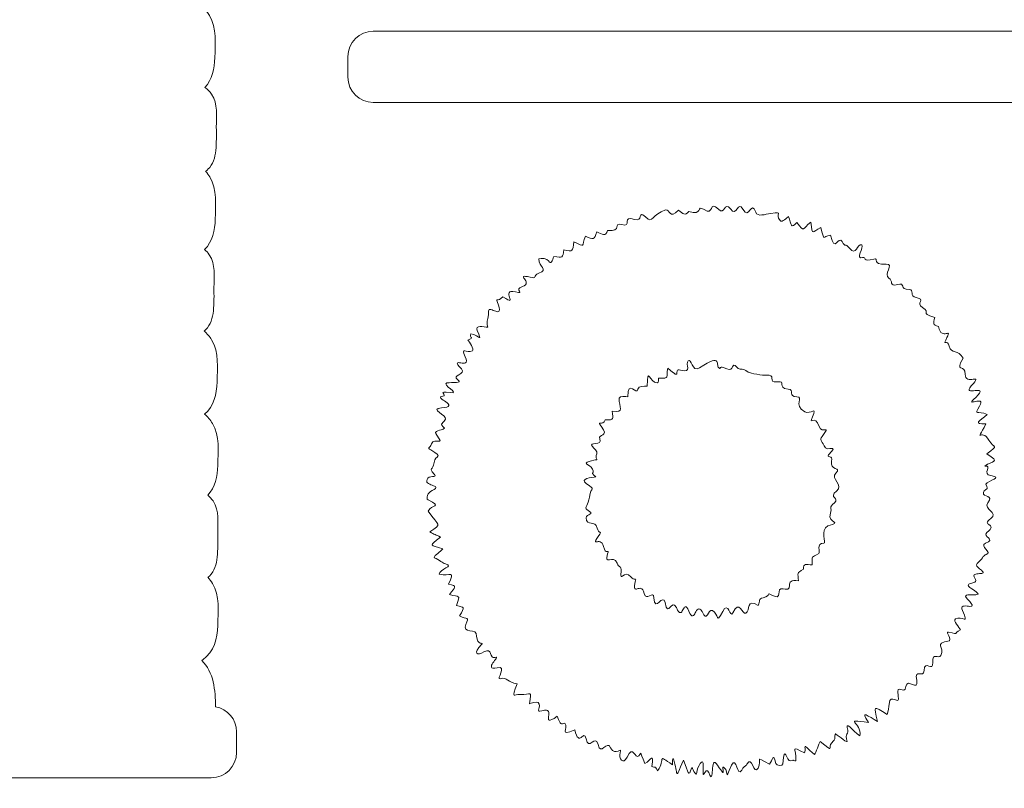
# Model space of a CAD drawing. Header units: millimetres. Extents: x -1146 to 1019, y -763 to 979.
# Tile 137 of 143: x 856 to 941, y 664 to 730. Entities that reach past the tile are written whole.
import ezdxf

# ---------------------------------------------------------------- set-up
doc = ezdxf.new("R2010")
doc.units = ezdxf.units.MM
doc.header["$MEASUREMENT"] = 0
doc.layers.add('Layer 1', color=7, linetype='Continuous')

msp = doc.modelspace()

# ---------------------------------------------------------------- linework, layer by layer
at = {"layer": 'Layer 1', "color": 250, "lineweight": 18}
for points, knots in [([(798.0502, 738.5762), (798.0502, 738.5762), (795.2516, 738.5762), (795.2516, 738.5762), (795.2516, 738.5762), (794.0395, 738.5762), (793.0517, 737.5884), (793.0517, 736.3763), (793.0517, 736.3763), (793.0517, 736.3763), (793.0517, 734.582), (793.0517, 734.582), (793.0517, 734.582), (793.0517, 733.3707), (794.0405, 732.3821), (795.2516, 732.3821), (795.2516, 732.3821), (795.2516, 732.3821), (797.5526, 732.3821), (797.5526, 732.3821), (797.5526, 732.3821), (796.7037, 732.1675), (795.9036, 731.5881), (795.4556, 730.8205), (795.4556, 730.8205), (794.9161, 729.8964), (794.9293, 728.803), (794.9664, 727.7687), (794.9664, 727.7687), (794.9735, 727.5668), (794.9819, 727.3648), (794.9862, 727.1629), (794.9862, 727.1629), (795.006, 726.2538), (795.1996, 725.3377), (795.7866, 724.6473), (795.7866, 724.6473), (795.4993, 724.4847), (795.2532, 724.2638), (795.063, 723.9778), (795.063, 723.9778), (794.4968, 723.1277), (794.6591, 722.0858), (794.6566, 721.1269), (794.6566, 721.1269), (794.6548, 720.4495), (794.635, 719.7652), (794.7056, 719.0906), (794.7056, 719.0906), (794.7696, 718.48), (794.9294, 717.8971), (795.3856, 717.4579), (795.3856, 717.4579), (795.4494, 717.3967), (795.5164, 717.3406), (795.587, 717.2892), (795.587, 717.2892), (795.4481, 717.1376), (795.3259, 716.9712), (795.221, 716.7916), (795.221, 716.7916), (794.6815, 715.8673), (794.6947, 714.7741), (794.7318, 713.7395), (794.7318, 713.7395), (794.7389, 713.5376), (794.7473, 713.3356), (794.7516, 713.1337), (794.7516, 713.1337), (794.7729, 712.1601), (794.9937, 711.1863), (795.6713, 710.4865), (795.6713, 710.4865), (795.5174, 710.3585), (795.3828, 710.2089), (795.2692, 710.0387), (795.2692, 710.0387), (794.703, 709.1886), (794.8653, 708.1467), (794.8628, 707.1878), (794.8628, 707.1878), (794.861, 706.5104), (794.8412, 705.8261), (794.9118, 705.1515), (794.9118, 705.1515), (794.9758, 704.5409), (795.1356, 703.958), (795.5918, 703.5188), (795.5918, 703.5188), (795.6322, 703.4802), (795.6736, 703.4434), (795.7168, 703.4086), (795.7168, 703.4086), (795.4567, 703.1937), (795.237, 702.9364), (795.0628, 702.6377), (795.0628, 702.6377), (794.5233, 701.7136), (794.5365, 700.6202), (794.5736, 699.5859), (794.5736, 699.5859), (794.5807, 699.384), (794.5891, 699.182), (794.5934, 698.9801), (794.5934, 698.9801), (794.6165, 697.9247), (794.8743, 696.8785), (795.679, 696.1754), (795.679, 696.1754), (795.4072, 695.9562), (795.1789, 695.6915), (794.9985, 695.3832), (794.9985, 695.3832), (794.459, 694.4589), (794.4722, 693.3657), (794.5093, 692.3311), (794.5093, 692.3311), (794.5164, 692.1292), (794.5248, 691.9272), (794.5291, 691.7253), (794.5291, 691.7253), (794.5497, 690.7792), (794.7587, 689.8282), (795.3988, 689.1312), (795.3988, 689.1312), (795.2218, 688.9938), (795.0678, 688.8294), (794.9403, 688.6382), (794.9403, 688.6382), (794.3741, 687.7881), (794.5364, 686.7462), (794.5339, 685.7873), (794.5339, 685.7873), (794.5321, 685.1099), (794.5123, 684.4256), (794.5829, 683.751), (794.5829, 683.751), (794.6469, 683.1404), (794.8067, 682.5575), (795.2629, 682.1183), (795.2629, 682.1183), (795.3033, 682.0792), (795.3454, 682.0424), (795.3889, 682.0073), (795.3889, 682.0073), (795.2398, 681.8486), (795.1092, 681.6733), (794.9982, 681.4833), (794.9982, 681.4833), (794.4587, 680.5592), (794.4719, 679.4658), (794.509, 678.4315), (794.509, 678.4315), (794.5161, 678.2296), (794.5245, 678.0276), (794.5288, 677.8257), (794.5288, 677.8257), (794.5504, 676.8425), (794.7752, 675.8605), (795.4666, 675.1602), (795.4666, 675.1602), (794.2598, 674.132), (794.5367, 672.0898), (794.5339, 670.6664), (794.5339, 670.6664), (794.5339, 670.6575), (794.5339, 670.6489), (794.5339, 670.64), (794.5339, 670.64), (793.7008, 670.3263), (793.1057, 669.5209), (793.1057, 668.5801), (793.1057, 668.5801), (793.1057, 668.5801), (793.1057, 666.7858), (793.1057, 666.7858), (793.1057, 666.7858), (793.1057, 665.5742), (794.0943, 664.5859), (795.3056, 664.5859), (795.3056, 664.5859), (795.3056, 664.5859), (872.5219, 664.5859), (872.5219, 664.5859), (872.5219, 664.5859), (873.733, 664.5859), (874.7218, 665.575), (874.7218, 666.7858), (874.7218, 666.7858), (874.7218, 666.7858), (874.7218, 668.5801), (874.7218, 668.5801), (874.7218, 668.5801), (874.7218, 669.6687), (873.924, 670.577), (872.8831, 670.7503), (872.8831, 670.7503), (872.8874, 672.1712), (872.7429, 673.7739), (871.6873, 674.7825), (871.6873, 674.7825), (871.7175, 674.8023), (871.7475, 674.8226), (871.7772, 674.8435), (871.7772, 674.8435), (872.7602, 675.5402), (873.0629, 676.6774), (873.0881, 677.8257), (873.0881, 677.8257), (873.115, 679.052), (873.2669, 680.3736), (872.6187, 681.4836), (872.6187, 681.4836), (872.5077, 681.6738), (872.3771, 681.8491), (872.228, 682.0076), (872.228, 682.0076), (872.2714, 682.0427), (872.3133, 682.0795), (872.354, 682.1186), (872.354, 682.1186), (872.8102, 682.5578), (872.9699, 683.1407), (873.034, 683.7513), (873.034, 683.7513), (873.1046, 684.4262), (873.0851, 685.1102), (873.083, 685.7876), (873.083, 685.7876), (873.0805, 686.7464), (873.2428, 687.7884), (872.6766, 688.6385), (872.6766, 688.6385), (872.5491, 688.8298), (872.3954, 688.9941), (872.2181, 689.1315), (872.2181, 689.1315), (872.8582, 689.8287), (873.0672, 690.7797), (873.0878, 691.7256), (873.0878, 691.7256), (873.1147, 692.9519), (873.2666, 694.2735), (872.6184, 695.3835), (872.6184, 695.3835), (872.4383, 695.6921), (872.2097, 695.9565), (871.9379, 696.1757), (871.9379, 696.1757), (872.7426, 696.879), (873.0004, 697.925), (873.0235, 698.9804), (873.0235, 698.9804), (873.0504, 700.2067), (873.2023, 701.5283), (872.5541, 702.6383), (872.5541, 702.6383), (872.3799, 702.937), (872.1601, 703.1943), (871.9001, 703.4092), (871.9001, 703.4092), (871.943, 703.444), (871.9847, 703.4806), (872.0251, 703.5194), (872.0251, 703.5194), (872.4813, 703.9586), (872.641, 704.5415), (872.7051, 705.1521), (872.7051, 705.1521), (872.7757, 705.827), (872.7562, 706.511), (872.7541, 707.1884), (872.7541, 707.1884), (872.7516, 708.1472), (872.9139, 709.1892), (872.3477, 710.0393), (872.3477, 710.0393), (872.2342, 710.2095), (872.0995, 710.3591), (871.9456, 710.4871), (871.9456, 710.4871), (872.6233, 711.1869), (872.844, 712.1607), (872.8653, 713.1343), (872.8653, 713.1343), (872.8922, 714.3606), (873.0441, 715.6822), (872.3959, 716.7922), (872.3959, 716.7922), (872.291, 716.9718), (872.1688, 717.1381), (872.0299, 717.2898), (872.0299, 717.2898), (872.1005, 717.3411), (872.1676, 717.3972), (872.2313, 717.4585), (872.2313, 717.4585), (872.6875, 717.8977), (872.8472, 718.4806), (872.9113, 719.0912), (872.9113, 719.0912), (872.9819, 719.7661), (872.9624, 720.4501), (872.9603, 721.1275), (872.9603, 721.1275), (872.9578, 722.0863), (873.1201, 723.1283), (872.5539, 723.9784), (872.5539, 723.9784), (872.3936, 724.2192), (872.1932, 724.415), (871.96, 724.5684), (871.96, 724.5684), (872.5998, 725.2646), (872.8096, 726.2151), (872.8305, 727.1633), (872.8305, 727.1633), (872.8574, 728.3896), (873.0093, 729.7112), (872.3611, 730.8212), (872.3611, 730.8212), (871.913, 731.5885), (871.1404, 732.1679), (870.2918, 732.3828), (870.2918, 732.3828), (870.2918, 732.3828), (872.4665, 732.3828), (872.4665, 732.3828), (872.4665, 732.3828), (873.6768, 732.3828), (874.6664, 733.3724), (874.6664, 734.5827), (874.6664, 734.5827), (874.6664, 734.5827), (874.6664, 736.377), (874.6664, 736.377), (874.6664, 736.377), (874.6664, 737.5883), (873.6776, 738.5769), (872.4665, 738.5769), (872.4665, 738.5769), (872.4665, 738.5769), (869.734, 738.5769), (869.734, 738.5769)], [0, 0, 0, 0, 0.0114943, 0.0114943, 0.0114943, 0.0114943, 0.0229885, 0.0229885, 0.0229885, 0.0229885, 0.0344828, 0.0344828, 0.0344828, 0.0344828, 0.045977, 0.045977, 0.045977, 0.045977, 0.0574713, 0.0574713, 0.0574713, 0.0574713, 0.0689655, 0.0689655, 0.0689655, 0.0689655, 0.0804598, 0.0804598, 0.0804598, 0.0804598, 0.091954, 0.091954, 0.091954, 0.091954, 0.1034483, 0.1034483, 0.1034483, 0.1034483, 0.1149425, 0.1149425, 0.1149425, 0.1149425, 0.1264368, 0.1264368, 0.1264368, 0.1264368, 0.137931, 0.137931, 0.137931, 0.137931, 0.1494253, 0.1494253, 0.1494253, 0.1494253, 0.1609195, 0.1609195, 0.1609195, 0.1609195, 0.1724138, 0.1724138, 0.1724138, 0.1724138, 0.183908, 0.183908, 0.183908, 0.183908, 0.1954023, 0.1954023, 0.1954023, 0.1954023, 0.2068966, 0.2068966, 0.2068966, 0.2068966, 0.2183908, 0.2183908, 0.2183908, 0.2183908, 0.2298851, 0.2298851, 0.2298851, 0.2298851, 0.2413793, 0.2413793, 0.2413793, 0.2413793, 0.2528736, 0.2528736, 0.2528736, 0.2528736, 0.2643678, 0.2643678, 0.2643678, 0.2643678, 0.2758621, 0.2758621, 0.2758621, 0.2758621, 0.2873563, 0.2873563, 0.2873563, 0.2873563, 0.2988506, 0.2988506, 0.2988506, 0.2988506, 0.3103448, 0.3103448, 0.3103448, 0.3103448, 0.3218391, 0.3218391, 0.3218391, 0.3218391, 0.3333333, 0.3333333, 0.3333333, 0.3333333, 0.3448276, 0.3448276, 0.3448276, 0.3448276, 0.3563218, 0.3563218, 0.3563218, 0.3563218, 0.3678161, 0.3678161, 0.3678161, 0.3678161, 0.3793103, 0.3793103, 0.3793103, 0.3793103, 0.3908046, 0.3908046, 0.3908046, 0.3908046, 0.4022989, 0.4022989, 0.4022989, 0.4022989, 0.4137931, 0.4137931, 0.4137931, 0.4137931, 0.4252874, 0.4252874, 0.4252874, 0.4252874, 0.4367816, 0.4367816, 0.4367816, 0.4367816, 0.4482759, 0.4482759, 0.4482759, 0.4482759, 0.4597701, 0.4597701, 0.4597701, 0.4597701, 0.4712644, 0.4712644, 0.4712644, 0.4712644, 0.4827586, 0.4827586, 0.4827586, 0.4827586, 0.4942529, 0.4942529, 0.4942529, 0.4942529, 0.5057471, 0.5057471, 0.5057471, 0.5057471, 0.5172414, 0.5172414, 0.5172414, 0.5172414, 0.5287356, 0.5287356, 0.5287356, 0.5287356, 0.5402299, 0.5402299, 0.5402299, 0.5402299, 0.5517241, 0.5517241, 0.5517241, 0.5517241, 0.5632184, 0.5632184, 0.5632184, 0.5632184, 0.5747126, 0.5747126, 0.5747126, 0.5747126, 0.5862069, 0.5862069, 0.5862069, 0.5862069, 0.5977011, 0.5977011, 0.5977011, 0.5977011, 0.6091954, 0.6091954, 0.6091954, 0.6091954, 0.6206897, 0.6206897, 0.6206897, 0.6206897, 0.6321839, 0.6321839, 0.6321839, 0.6321839, 0.6436782, 0.6436782, 0.6436782, 0.6436782, 0.6551724, 0.6551724, 0.6551724, 0.6551724, 0.6666667, 0.6666667, 0.6666667, 0.6666667, 0.6781609, 0.6781609, 0.6781609, 0.6781609, 0.6896552, 0.6896552, 0.6896552, 0.6896552, 0.7011494, 0.7011494, 0.7011494, 0.7011494, 0.7126437, 0.7126437, 0.7126437, 0.7126437, 0.7241379, 0.7241379, 0.7241379, 0.7241379, 0.7356322, 0.7356322, 0.7356322, 0.7356322, 0.7471264, 0.7471264, 0.7471264, 0.7471264, 0.7586207, 0.7586207, 0.7586207, 0.7586207, 0.7701149, 0.7701149, 0.7701149, 0.7701149, 0.7816092, 0.7816092, 0.7816092, 0.7816092, 0.7931034, 0.7931034, 0.7931034, 0.7931034, 0.8045977, 0.8045977, 0.8045977, 0.8045977, 0.816092, 0.816092, 0.816092, 0.816092, 0.8275862, 0.8275862, 0.8275862, 0.8275862, 0.8390805, 0.8390805, 0.8390805, 0.8390805, 0.8505747, 0.8505747, 0.8505747, 0.8505747, 0.862069, 0.862069, 0.862069, 0.862069, 0.8735632, 0.8735632, 0.8735632, 0.8735632, 0.8850575, 0.8850575, 0.8850575, 0.8850575, 0.8965517, 0.8965517, 0.8965517, 0.8965517, 0.908046, 0.908046, 0.908046, 0.908046, 0.9195402, 0.9195402, 0.9195402, 0.9195402, 0.9310345, 0.9310345, 0.9310345, 0.9310345, 0.9425287, 0.9425287, 0.9425287, 0.9425287, 0.954023, 0.954023, 0.954023, 0.954023, 0.9655172, 0.9655172, 0.9655172, 0.9655172, 0.9770115, 0.9770115, 0.9770115, 0.9770115, 1, 1, 1, 1]), ([(886.5984, 729.4604), (886.5984, 729.4604), (963.8147, 729.4604), (963.8147, 729.4604), (963.8147, 729.4604), (965.026, 729.4604), (966.0146, 728.4716), (966.0146, 727.2605), (966.0146, 727.2605), (966.0146, 727.2605), (966.0146, 725.4662), (966.0146, 725.4662), (966.0146, 725.4662), (966.0146, 724.2559), (965.025, 723.2663), (963.8147, 723.2663), (963.8147, 723.2663), (963.8147, 723.2663), (886.5984, 723.2663), (886.5984, 723.2663), (886.5984, 723.2663), (885.3871, 723.2663), (884.3985, 724.2551), (884.3985, 725.4662), (884.3985, 725.4662), (884.3985, 725.4662), (884.3985, 727.2605), (884.3985, 727.2605), (884.3985, 727.2605), (884.3985, 728.4726), (885.3863, 729.4604), (886.5984, 729.4604)], [0, 0, 0, 0, 0.1111111, 0.1111111, 0.1111111, 0.1111111, 0.2222222, 0.2222222, 0.2222222, 0.2222222, 0.3333333, 0.3333333, 0.3333333, 0.3333333, 0.4444444, 0.4444444, 0.4444444, 0.4444444, 0.5555556, 0.5555556, 0.5555556, 0.5555556, 0.6666667, 0.6666667, 0.6666667, 0.6666667, 0.7777778, 0.7777778, 0.7777778, 0.7777778, 1, 1, 1, 1]), ([(929.059, 710.8991), (929.2487, 710.6588), (928.4695, 709.6192), (929.125, 709.7924), (929.125, 709.7924), (929.5289, 709.8991), (929.0204, 709.3751), (930.1077, 709.656), (930.1077, 709.656), (930.601, 709.7835), (929.8514, 709.1432), (931.1727, 709.2239), (931.1727, 709.2239), (931.9446, 709.2711), (930.8649, 708.2722), (931.4193, 708.0006), (931.4193, 708.0006), (931.8056, 707.8114), (931.4023, 707.2353), (932.1442, 707.4494), (932.1442, 707.4494), (932.9179, 707.6729), (932.2562, 706.9914), (933.1917, 707.0151), (933.1917, 707.0151), (933.6425, 707.0263), (933.1627, 706.4111), (933.7924, 706.3108), (933.7924, 706.3108), (934.719, 706.1632), (933.6352, 705.8607), (934.3334, 705.4421), (934.3334, 705.4421), (935.1856, 704.9313), (933.9504, 705.0385), (935.3951, 704.5836), (935.3951, 704.5836), (935.2927, 704.0296), (935.1901, 703.9618), (935.7177, 703.7942), (935.7177, 703.7942), (935.9963, 702.4269), (937.0352, 703.9397), (936.3509, 702.6172), (936.3509, 702.6172), (936.1228, 702.1765), (936.4911, 702.7168), (936.6427, 702.0858), (936.6427, 702.0858), (936.8134, 701.3756), (937.4568, 701.8318), (937.8548, 701.0518), (937.8548, 701.0518), (937.0948, 699.7241), (938.0636, 700.5669), (938.045, 699.6721), (938.045, 699.6721), (938.0219, 698.5583), (939.7092, 699.9162), (938.5728, 698.6424), (938.5728, 698.6424), (937.6373, 697.5939), (940.268, 698.9373), (938.9772, 697.6447), (938.9772, 697.6447), (937.7931, 696.6391), (939.9173, 697.95), (939.2835, 696.8685), (939.2835, 696.8685), (938.7813, 696.0115), (939.094, 696.5561), (939.9637, 696.1469), (939.9637, 696.1469), (939.2482, 695.5614), (938.6884, 695.313), (939.8433, 695.3506), (939.8433, 695.3506), (938.8705, 693.4385), (939.4402, 695.0875), (940.095, 693.9185), (940.095, 693.9185), (940.5293, 693.1428), (941.046, 693.5934), (939.9088, 692.7283), (939.9088, 692.7283), (941.2169, 691.9617), (940.3439, 692.1665), (939.7483, 691.6679), (939.7483, 691.6679), (940.4732, 691.8066), (939.4552, 690.962), (940.2621, 690.8409), (940.2621, 690.8409), (941.4094, 690.6687), (940.035, 690.4452), (939.8204, 690.1005), (939.8204, 690.1005), (940.1503, 689.4701), (939.7559, 689.8381), (939.6383, 689.3725), (939.6383, 689.3725), (939.5212, 688.9084), (940.5908, 689.2036), (940.0023, 688.465), (940.0023, 688.465), (939.5786, 687.9331), (940.984, 687.6359), (940.272, 687.1211), (940.272, 687.1211), (939.3096, 686.4251), (940.987, 686.7637), (939.9207, 685.8933), (939.9207, 685.8933), (939.4709, 685.526), (940.7825, 685.3368), (939.8039, 684.9614), (939.8039, 684.9614), (939.2151, 684.7356), (940.4651, 684.142), (939.8631, 683.9871), (939.8631, 683.9871), (939.5923, 683.9175), (939.521, 683.5731), (939.0912, 683.2101), (939.0912, 683.2101), (938.8829, 683.0341), (939.1382, 682.8863), (939.2901, 682.7575), (939.2901, 682.7575), (940.3417, 681.9698), (938.3627, 682.6734), (938.8834, 681.9353), (938.8834, 681.9353), (939.3759, 681.2376), (937.4061, 681.7379), (938.843, 680.8484), (938.843, 680.8484), (940.0218, 680.1184), (937.4483, 680.8743), (938.2286, 680.1159), (938.2286, 680.1159), (939.5474, 678.8337), (937.3515, 680.0712), (937.7945, 679.119), (937.7945, 679.119), (938.4328, 677.7464), (937.7475, 678.7459), (937.1867, 678.3895), (937.1867, 678.3895), (936.9723, 678.2531), (937.5309, 677.609), (937.636, 677.4487), (937.636, 677.4487), (936.9083, 677.1122), (937.6642, 677.0055), (936.5936, 677.2414), (936.5936, 677.2414), (936.2819, 677.3102), (936.7917, 676.9036), (936.6866, 676.4738), (936.6866, 676.4738), (935.2022, 676.2754), (936.3003, 675.9498), (935.9381, 675.2198), (935.9381, 675.2198), (935.74, 674.8205), (935.1568, 675.6102), (935.2193, 674.6089), (935.2193, 674.6089), (935.2754, 673.708), (934.5033, 674.914), (934.4736, 673.9221), (934.4736, 673.9221), (934.451, 673.1715), (933.6214, 674.1891), (933.8249, 673.0565), (933.8249, 673.0565), (934.0131, 672.01), (932.992, 673.3143), (932.8963, 672.5328), (932.8963, 672.5328), (932.7878, 671.6448), (932.001, 672.975), (932.2227, 671.7114), (932.2227, 671.7114), (932.4063, 670.6659), (931.4607, 672.1081), (931.4371, 670.9839), (931.4371, 670.9839), (931.4333, 670.8064), (931.3119, 670.2727), (931.2489, 670.0929), (931.2489, 670.0929), (930.067, 670.8226), (930.0645, 670.9232), (930.4171, 669.4823), (930.4171, 669.4823), (929.6556, 669.8958), (928.8149, 670.5946), (929.6454, 669.4056), (929.6454, 669.4056), (927.2682, 669.6959), (929.1097, 669.4379), (928.8898, 668.2339), (928.8898, 668.2339), (928.7112, 668.1988), (927.6122, 669.6065), (927.791, 668.9433), (927.791, 668.9433), (927.9777, 668.2509), (927.5337, 668.5384), (927.7763, 667.7282), (927.7763, 667.7282), (927.7067, 667.6751), (926.7999, 668.3975), (926.756, 668.4303), (926.756, 668.4303), (926.6249, 667.841), (926.8474, 668.0478), (926.4375, 667.6371), (926.4375, 667.6371), (926.0161, 667.2147), (926.7997, 666.6625), (925.4383, 667.7392), (925.4383, 667.7392), (925.309, 667.5304), (925.0936, 666.7628), (924.9382, 666.5975), (924.9382, 666.5975), (923.6956, 667.7674), (924.2877, 667.3074), (924.0799, 666.7433), (924.0799, 666.7433), (922.8561, 667.3773), (923.3339, 667.2353), (923.3367, 666.0489), (923.3367, 666.0489), (922.9425, 666.0672), (923.3131, 666.1866), (922.8691, 666.0464), (922.8691, 666.0464), (922.5402, 665.9425), (922.3126, 667.6395), (922.1998, 665.8071), (922.1998, 665.8071), (922.1846, 665.5597), (921.6494, 665.6095), (921.5917, 665.8371), (921.5917, 665.8371), (921.3321, 666.8582), (921.3085, 666.1208), (921.0299, 665.7662), (921.0299, 665.7662), (919.5829, 666.5302), (920.4792, 666.198), (920.0355, 665.4164), (920.0355, 665.4164), (919.6583, 664.7519), (919.5257, 666.6155), (919.0693, 665.7585), (919.0693, 665.7585), (918.9273, 665.4921), (918.922, 665.7839), (918.6286, 665.2556), (918.6286, 665.2556), (918.2156, 664.5119), (918.1546, 666.5548), (917.7442, 665.6785), (917.7442, 665.6785), (917.0282, 664.1504), (917.6121, 665.06), (917.0782, 665.4748), (917.0782, 665.4748), (916.7361, 665.7405), (917.4432, 664.2513), (916.5141, 665.6788), (916.5141, 665.6788), (915.7953, 666.7832), (916.3114, 663.6737), (915.7516, 665.0326), (915.7516, 665.0326), (915.4488, 665.7672), (915.1953, 663.8896), (915.2695, 665.611), (915.2695, 665.611), (915.3081, 666.5053), (914.7422, 665.4995), (914.7082, 665.0507), (914.7082, 665.0507), (914.6772, 664.641), (914.4156, 665.2661), (914.2838, 665.4843), (914.2838, 665.4843), (913.9587, 664.5237), (914.0308, 665.0271), (913.5642, 666.132), (913.5642, 666.132), (912.7425, 664.2006), (913.1393, 664.9367), (912.6831, 666.2234), (912.6831, 666.2234), (912.5909, 666.4261), (912.6219, 665.8254), (912.6036, 665.7091), (912.6036, 665.7091), (911.1693, 666.6832), (912.0494, 666.2641), (911.3133, 665.192), (911.3133, 665.192), (910.9267, 665.7648), (911.339, 665.3408), (910.817, 665.5814), (910.817, 665.5814), (910.9694, 666.906), (910.7474, 666.0645), (910.2041, 665.8377), (910.2041, 665.8377), (909.6951, 666.9449), (909.9852, 666.8514), (909.6646, 666.4925), (909.6646, 666.4925), (909.3672, 666.1593), (909.1683, 667.5235), (908.6585, 666.3891), (908.6585, 666.3891), (908.3311, 665.6611), (907.8927, 666.2944), (908.0532, 666.7701), (908.0532, 666.7701), (908.2701, 667.414), (907.6199, 666.3487), (907.2302, 667.2037), (907.2302, 667.2037), (906.8972, 667.9339), (906.378, 666.416), (906.1299, 667.477), (906.1299, 667.477), (905.9033, 668.446), (905.3217, 666.8506), (905.088, 667.9855), (905.088, 667.9855), (904.9054, 668.8722), (904.4855, 667.1402), (904.1157, 668.7531), (904.1157, 668.7531), (902.6697, 668.1544), (903.6006, 668.8539), (903.2518, 669.3419), (903.2518, 669.3419), (902.8591, 669.2591), (902.9633, 669.113), (902.5726, 669.9297), (902.5726, 669.9297), (900.9602, 668.7796), (902.6612, 670.8441), (901.2427, 670.4039), (901.2427, 670.4039), (900.6019, 670.205), (901.3108, 670.8192), (900.9361, 671.1209), (900.9361, 671.1209), (900.7949, 671.2347), (900.3067, 671.05), (900.1647, 671.0053), (900.1647, 671.0053), (900.356, 672.3012), (900.3359, 671.763), (899.3621, 671.8247), (899.3621, 671.8247), (898.8061, 671.86), (898.6021, 671.351), (899.0959, 672.7503), (899.0959, 672.7503), (898.2531, 672.8511), (898.2864, 673.3683), (897.6354, 673.2001), (897.6354, 673.2001), (897.2402, 673.098), (898.2783, 674.3677), (897.3573, 674.1546), (897.3573, 674.1546), (896.0728, 673.8577), (897.7485, 675.2486), (897.1856, 675.0492), (897.1856, 675.0492), (896.6565, 674.8617), (896.9867, 675.9814), (896.2196, 675.5181), (896.2196, 675.5181), (895.6443, 675.1706), (895.2176, 675.3901), (896.0022, 676.1589), (896.0022, 676.1589), (896.2661, 676.4172), (895.6011, 676.0154), (895.5828, 676.9054), (895.5828, 676.9054), (895.6664, 677.6491), (894.2564, 677.0649), (894.6473, 677.9199), (894.6473, 677.9199), (894.9678, 678.6209), (894.7443, 678.3085), (894.1035, 678.6537), (894.1035, 678.6537), (894.5678, 679.5137), (894.5196, 679.3441), (893.8452, 679.5666), (893.8452, 679.5666), (894.2044, 680.5981), (894.0771, 680.2466), (893.2351, 680.5016), (893.2351, 680.5016), (893.7355, 681.1902), (893.9237, 681.2501), (893.1447, 681.3997), (893.1447, 681.3997), (893.7467, 682.6877), (893.2808, 682.0657), (892.3296, 682.2796), (892.3296, 682.2796), (892.3268, 682.7325), (893.7197, 682.9657), (892.865, 683.1727), (892.865, 683.1727), (892.6252, 683.2309), (892.3829, 683.5156), (891.8858, 683.7109), (891.8858, 683.7109), (891.9056, 683.9314), (892.4555, 684.2435), (892.6562, 684.4848), (892.6562, 684.4848), (891.4995, 684.865), (891.3979, 684.6837), (892.4286, 685.4838), (892.4286, 685.4838), (892.059, 685.7789), (891.8886, 685.6535), (891.5221, 685.9682), (891.5221, 685.9682), (892.6359, 686.7127), (892.3039, 686.3698), (891.3697, 687.7609), (891.3697, 687.7609), (891.6615, 688.3535), (892.6603, 688.086), (891.3557, 688.7451), (891.3557, 688.7451), (891.139, 688.8762), (891.3476, 689.3671), (891.7179, 689.5538), (891.7179, 689.5538), (892.8172, 690.1083), (890.7677, 689.8484), (891.3534, 690.6292), (891.3534, 690.6292), (891.5754, 690.9254), (892.3732, 690.4999), (891.725, 691.185), (891.725, 691.185), (891.437, 691.489), (891.8068, 691.2871), (891.8792, 691.9861), (891.8792, 691.9861), (891.9536, 692.7039), (892.7944, 692.3544), (891.5945, 693.077), (891.5945, 693.077), (891.2315, 693.2957), (891.5127, 693.1949), (891.6651, 693.6007), (891.6651, 693.6007), (891.8993, 694.2258), (892.9087, 693.3447), (892.1106, 694.3452), (892.1106, 694.3452), (891.7436, 694.8052), (892.4946, 694.7186), (892.7903, 694.9591), (892.7903, 694.9591), (892.3184, 695.4742), (892.548, 695.1377), (892.8777, 695.763), (892.8777, 695.763), (893.0319, 696.0551), (891.4075, 696.6434), (892.5333, 696.7239), (892.5333, 696.7239), (894.2989, 696.8499), (891.703, 697.6518), (892.6484, 697.7427), (892.6484, 697.7427), (893.1076, 697.7869), (892.0073, 698.2827), (893.3418, 698.0549), (893.3418, 698.0549), (894.1998, 697.9086), (892.4843, 698.7895), (893.0027, 698.8951), (893.0027, 698.8951), (893.466, 698.9896), (894.4127, 698.8268), (893.9422, 699.1572), (893.9422, 699.1572), (893.3377, 699.5819), (894.7139, 699.6243), (894.2531, 700.1173), (894.2531, 700.1173), (893.1053, 701.3456), (895.1457, 699.9192), (894.5947, 701.1549), (894.5947, 701.1549), (894.1525, 702.1463), (894.7187, 701.3827), (895.2216, 701.6868), (895.2216, 701.6868), (895.4108, 701.8011), (894.9092, 702.476), (894.8236, 702.6187), (894.8236, 702.6187), (895.4378, 702.8783), (894.9074, 702.782), (895.0908, 703.1661), (895.0908, 703.1661), (895.863, 703.0185), (896.0535, 702.3937), (895.6399, 703.4394), (895.6399, 703.4394), (895.4235, 703.9865), (896.1827, 703.7693), (896.5637, 703.7394), (896.5637, 703.7394), (896.3613, 704.4158), (896.6572, 704.2748), (896.6196, 705.1331), (896.6196, 705.1331), (896.5919, 705.7658), (898.074, 704.1882), (897.3727, 705.9642), (897.3727, 705.9642), (897.2498, 706.2753), (897.3801, 705.9182), (897.8627, 706.3726), (897.8627, 706.3726), (899.3628, 705.399), (897.5206, 707.1239), (898.9679, 706.8067), (898.9679, 706.8067), (899.8635, 706.6104), (898.7482, 707.0056), (899.5559, 707.2776), (899.5559, 707.2776), (900.5965, 707.6281), (898.785, 708.4211), (900.2435, 708.0835), (900.2435, 708.0835), (900.877, 707.9367), (900.4099, 708.179), (900.9976, 708.4292), (900.9976, 708.4292), (901.8711, 708.8008), (900.9666, 708.9288), (900.978, 709.6926), (900.978, 709.6926), (901.2193, 709.7556), (901.6849, 709.7297), (901.8322, 709.4985), (901.8322, 709.4985), (902.0631, 709.1353), (902.1482, 709.5526), (902.2907, 709.8869), (902.2907, 709.8869), (903.0672, 709.7784), (903.0667, 709.7243), (903.1543, 710.4688), (903.1543, 710.4688), (904.0037, 710.2702), (903.9158, 710.3243), (904.0174, 711.1691), (904.0174, 711.1691), (905.0911, 710.6603), (904.6605, 710.732), (905.0451, 711.6573), (905.0451, 711.6573), (905.7337, 711.3228), (905.7941, 711.3002), (906.0344, 712.0266), (906.0344, 712.0266), (906.5274, 711.8219), (906.7725, 711.5699), (906.9612, 712.1399), (906.9612, 712.1399), (908.2957, 711.9949), (907.3887, 712.8981), (908.1875, 712.6634), (908.1875, 712.6634), (909.1194, 712.3896), (908.1911, 713.4805), (909.301, 713.1008), (909.301, 713.1008), (910.0988, 712.828), (909.5072, 713.9855), (910.2672, 713.3213), (910.2672, 713.3213), (910.9073, 712.6459), (910.8075, 713.5766), (912.002, 713.9258), (912.002, 713.9258), (912.3934, 714.0404), (912.3152, 713.0696), (913.1242, 713.9088), (913.1242, 713.9088), (913.5448, 713.6076), (913.6695, 713.3744), (914.0307, 713.7998), (914.0307, 713.7998), (915.2608, 713.3594), (914.6263, 714.4345), (915.3576, 713.954), (915.3576, 713.954), (916.225, 713.3838), (915.7531, 714.8054), (916.591, 714), (916.591, 714), (917.2011, 713.4135), (917.0304, 714.7473), (917.6652, 714.0051), (917.6652, 714.0051), (918.145, 713.2601), (918.2926, 714.8016), (918.7251, 713.9967), (918.7251, 713.9967), (919.2778, 712.9677), (919.4289, 714.844), (919.8346, 713.7374), (919.8346, 713.7374), (919.9982, 713.2909), (920.6456, 713.5616), (921.1587, 713.6261), (921.1587, 713.6261), (922.4, 713.7823), (921.4302, 713.5908), (921.9522, 712.9985), (921.9522, 712.9985), (922.1249, 712.8024), (922.5712, 713.2644), (922.6893, 713.3615), (922.6893, 713.3615), (922.9263, 712.6729), (922.8892, 712.2345), (923.3995, 712.8472), (923.3995, 712.8472), (924.1529, 711.9094), (923.8443, 712.3082), (924.6207, 712.8581), (924.6207, 712.8581), (924.798, 711.6371), (924.7213, 711.9917), (925.4929, 712.4141), (925.4929, 712.4141), (925.8279, 711.1477), (925.6016, 711.5909), (926.3423, 711.7479), (926.3423, 711.7479), (926.7068, 710.0895), (927.0126, 711.7723), (927.3451, 711.1797), (927.3451, 711.1797), (927.6705, 710.6001), (927.5661, 711.1276), (927.9847, 710.5955), (927.9847, 710.5955), (928.577, 709.8426), (928.6476, 711.0542), (929.0601, 710.8988), (929.0601, 710.8988), (929.0601, 710.8988), (929.059, 710.8991), (929.059, 710.8991)], [0, 0, 0, 0, 0.005848, 0.005848, 0.005848, 0.005848, 0.0116959, 0.0116959, 0.0116959, 0.0116959, 0.0175439, 0.0175439, 0.0175439, 0.0175439, 0.0233918, 0.0233918, 0.0233918, 0.0233918, 0.0292398, 0.0292398, 0.0292398, 0.0292398, 0.0350877, 0.0350877, 0.0350877, 0.0350877, 0.0409357, 0.0409357, 0.0409357, 0.0409357, 0.0467836, 0.0467836, 0.0467836, 0.0467836, 0.0526316, 0.0526316, 0.0526316, 0.0526316, 0.0584795, 0.0584795, 0.0584795, 0.0584795, 0.0643275, 0.0643275, 0.0643275, 0.0643275, 0.0701754, 0.0701754, 0.0701754, 0.0701754, 0.0760234, 0.0760234, 0.0760234, 0.0760234, 0.0818713, 0.0818713, 0.0818713, 0.0818713, 0.0877193, 0.0877193, 0.0877193, 0.0877193, 0.0935673, 0.0935673, 0.0935673, 0.0935673, 0.0994152, 0.0994152, 0.0994152, 0.0994152, 0.1052632, 0.1052632, 0.1052632, 0.1052632, 0.1111111, 0.1111111, 0.1111111, 0.1111111, 0.1169591, 0.1169591, 0.1169591, 0.1169591, 0.122807, 0.122807, 0.122807, 0.122807, 0.128655, 0.128655, 0.128655, 0.128655, 0.1345029, 0.1345029, 0.1345029, 0.1345029, 0.1403509, 0.1403509, 0.1403509, 0.1403509, 0.1461988, 0.1461988, 0.1461988, 0.1461988, 0.1520468, 0.1520468, 0.1520468, 0.1520468, 0.1578947, 0.1578947, 0.1578947, 0.1578947, 0.1637427, 0.1637427, 0.1637427, 0.1637427, 0.1695906, 0.1695906, 0.1695906, 0.1695906, 0.1754386, 0.1754386, 0.1754386, 0.1754386, 0.1812865, 0.1812865, 0.1812865, 0.1812865, 0.1871345, 0.1871345, 0.1871345, 0.1871345, 0.1929825, 0.1929825, 0.1929825, 0.1929825, 0.1988304, 0.1988304, 0.1988304, 0.1988304, 0.2046784, 0.2046784, 0.2046784, 0.2046784, 0.2105263, 0.2105263, 0.2105263, 0.2105263, 0.2163743, 0.2163743, 0.2163743, 0.2163743, 0.2222222, 0.2222222, 0.2222222, 0.2222222, 0.2280702, 0.2280702, 0.2280702, 0.2280702, 0.2339181, 0.2339181, 0.2339181, 0.2339181, 0.2397661, 0.2397661, 0.2397661, 0.2397661, 0.245614, 0.245614, 0.245614, 0.245614, 0.251462, 0.251462, 0.251462, 0.251462, 0.2573099, 0.2573099, 0.2573099, 0.2573099, 0.2631579, 0.2631579, 0.2631579, 0.2631579, 0.2690058, 0.2690058, 0.2690058, 0.2690058, 0.2748538, 0.2748538, 0.2748538, 0.2748538, 0.2807018, 0.2807018, 0.2807018, 0.2807018, 0.2865497, 0.2865497, 0.2865497, 0.2865497, 0.2923977, 0.2923977, 0.2923977, 0.2923977, 0.2982456, 0.2982456, 0.2982456, 0.2982456, 0.3040936, 0.3040936, 0.3040936, 0.3040936, 0.3099415, 0.3099415, 0.3099415, 0.3099415, 0.3157895, 0.3157895, 0.3157895, 0.3157895, 0.3216374, 0.3216374, 0.3216374, 0.3216374, 0.3274854, 0.3274854, 0.3274854, 0.3274854, 0.3333333, 0.3333333, 0.3333333, 0.3333333, 0.3391813, 0.3391813, 0.3391813, 0.3391813, 0.3450292, 0.3450292, 0.3450292, 0.3450292, 0.3508772, 0.3508772, 0.3508772, 0.3508772, 0.3567251, 0.3567251, 0.3567251, 0.3567251, 0.3625731, 0.3625731, 0.3625731, 0.3625731, 0.3684211, 0.3684211, 0.3684211, 0.3684211, 0.374269, 0.374269, 0.374269, 0.374269, 0.380117, 0.380117, 0.380117, 0.380117, 0.3859649, 0.3859649, 0.3859649, 0.3859649, 0.3918129, 0.3918129, 0.3918129, 0.3918129, 0.3976608, 0.3976608, 0.3976608, 0.3976608, 0.4035088, 0.4035088, 0.4035088, 0.4035088, 0.4093567, 0.4093567, 0.4093567, 0.4093567, 0.4152047, 0.4152047, 0.4152047, 0.4152047, 0.4210526, 0.4210526, 0.4210526, 0.4210526, 0.4269006, 0.4269006, 0.4269006, 0.4269006, 0.4327485, 0.4327485, 0.4327485, 0.4327485, 0.4385965, 0.4385965, 0.4385965, 0.4385965, 0.4444444, 0.4444444, 0.4444444, 0.4444444, 0.4502924, 0.4502924, 0.4502924, 0.4502924, 0.4561404, 0.4561404, 0.4561404, 0.4561404, 0.4619883, 0.4619883, 0.4619883, 0.4619883, 0.4678363, 0.4678363, 0.4678363, 0.4678363, 0.4736842, 0.4736842, 0.4736842, 0.4736842, 0.4795322, 0.4795322, 0.4795322, 0.4795322, 0.4853801, 0.4853801, 0.4853801, 0.4853801, 0.4912281, 0.4912281, 0.4912281, 0.4912281, 0.497076, 0.497076, 0.497076, 0.497076, 0.502924, 0.502924, 0.502924, 0.502924, 0.5087719, 0.5087719, 0.5087719, 0.5087719, 0.5146199, 0.5146199, 0.5146199, 0.5146199, 0.5204678, 0.5204678, 0.5204678, 0.5204678, 0.5263158, 0.5263158, 0.5263158, 0.5263158, 0.5321637, 0.5321637, 0.5321637, 0.5321637, 0.5380117, 0.5380117, 0.5380117, 0.5380117, 0.5438596, 0.5438596, 0.5438596, 0.5438596, 0.5497076, 0.5497076, 0.5497076, 0.5497076, 0.5555556, 0.5555556, 0.5555556, 0.5555556, 0.5614035, 0.5614035, 0.5614035, 0.5614035, 0.5672515, 0.5672515, 0.5672515, 0.5672515, 0.5730994, 0.5730994, 0.5730994, 0.5730994, 0.5789474, 0.5789474, 0.5789474, 0.5789474, 0.5847953, 0.5847953, 0.5847953, 0.5847953, 0.5906433, 0.5906433, 0.5906433, 0.5906433, 0.5964912, 0.5964912, 0.5964912, 0.5964912, 0.6023392, 0.6023392, 0.6023392, 0.6023392, 0.6081871, 0.6081871, 0.6081871, 0.6081871, 0.6140351, 0.6140351, 0.6140351, 0.6140351, 0.619883, 0.619883, 0.619883, 0.619883, 0.625731, 0.625731, 0.625731, 0.625731, 0.6315789, 0.6315789, 0.6315789, 0.6315789, 0.6374269, 0.6374269, 0.6374269, 0.6374269, 0.6432749, 0.6432749, 0.6432749, 0.6432749, 0.6491228, 0.6491228, 0.6491228, 0.6491228, 0.6549708, 0.6549708, 0.6549708, 0.6549708, 0.6608187, 0.6608187, 0.6608187, 0.6608187, 0.6666667, 0.6666667, 0.6666667, 0.6666667, 0.6725146, 0.6725146, 0.6725146, 0.6725146, 0.6783626, 0.6783626, 0.6783626, 0.6783626, 0.6842105, 0.6842105, 0.6842105, 0.6842105, 0.6900585, 0.6900585, 0.6900585, 0.6900585, 0.6959064, 0.6959064, 0.6959064, 0.6959064, 0.7017544, 0.7017544, 0.7017544, 0.7017544, 0.7076023, 0.7076023, 0.7076023, 0.7076023, 0.7134503, 0.7134503, 0.7134503, 0.7134503, 0.7192982, 0.7192982, 0.7192982, 0.7192982, 0.7251462, 0.7251462, 0.7251462, 0.7251462, 0.7309942, 0.7309942, 0.7309942, 0.7309942, 0.7368421, 0.7368421, 0.7368421, 0.7368421, 0.7426901, 0.7426901, 0.7426901, 0.7426901, 0.748538, 0.748538, 0.748538, 0.748538, 0.754386, 0.754386, 0.754386, 0.754386, 0.7602339, 0.7602339, 0.7602339, 0.7602339, 0.7660819, 0.7660819, 0.7660819, 0.7660819, 0.7719298, 0.7719298, 0.7719298, 0.7719298, 0.7777778, 0.7777778, 0.7777778, 0.7777778, 0.7836257, 0.7836257, 0.7836257, 0.7836257, 0.7894737, 0.7894737, 0.7894737, 0.7894737, 0.7953216, 0.7953216, 0.7953216, 0.7953216, 0.8011696, 0.8011696, 0.8011696, 0.8011696, 0.8070175, 0.8070175, 0.8070175, 0.8070175, 0.8128655, 0.8128655, 0.8128655, 0.8128655, 0.8187135, 0.8187135, 0.8187135, 0.8187135, 0.8245614, 0.8245614, 0.8245614, 0.8245614, 0.8304094, 0.8304094, 0.8304094, 0.8304094, 0.8362573, 0.8362573, 0.8362573, 0.8362573, 0.8421053, 0.8421053, 0.8421053, 0.8421053, 0.8479532, 0.8479532, 0.8479532, 0.8479532, 0.8538012, 0.8538012, 0.8538012, 0.8538012, 0.8596491, 0.8596491, 0.8596491, 0.8596491, 0.8654971, 0.8654971, 0.8654971, 0.8654971, 0.871345, 0.871345, 0.871345, 0.871345, 0.877193, 0.877193, 0.877193, 0.877193, 0.8830409, 0.8830409, 0.8830409, 0.8830409, 0.8888889, 0.8888889, 0.8888889, 0.8888889, 0.8947368, 0.8947368, 0.8947368, 0.8947368, 0.9005848, 0.9005848, 0.9005848, 0.9005848, 0.9064327, 0.9064327, 0.9064327, 0.9064327, 0.9122807, 0.9122807, 0.9122807, 0.9122807, 0.9181287, 0.9181287, 0.9181287, 0.9181287, 0.9239766, 0.9239766, 0.9239766, 0.9239766, 0.9298246, 0.9298246, 0.9298246, 0.9298246, 0.9356725, 0.9356725, 0.9356725, 0.9356725, 0.9415205, 0.9415205, 0.9415205, 0.9415205, 0.9473684, 0.9473684, 0.9473684, 0.9473684, 0.9532164, 0.9532164, 0.9532164, 0.9532164, 0.9590643, 0.9590643, 0.9590643, 0.9590643, 0.9649123, 0.9649123, 0.9649123, 0.9649123, 0.9707602, 0.9707602, 0.9707602, 0.9707602, 0.9766082, 0.9766082, 0.9766082, 0.9766082, 0.9824561, 0.9824561, 0.9824561, 0.9824561, 0.9883041, 0.9883041, 0.9883041, 0.9883041, 1, 1, 1, 1]), ([(905.6593, 693.3693), (905.2224, 693.8118), (906.5841, 693.3962), (906.2745, 694.0409), (906.2745, 694.0409), (906.0644, 694.4783), (907.1706, 694.1461), (906.4147, 695.1321), (906.4147, 695.1321), (905.9872, 695.6899), (906.5366, 695.1372), (906.7624, 695.6797), (906.7624, 695.6797), (907.5927, 695.685), (907.434, 695.7308), (907.3603, 696.4374), (907.3603, 696.4374), (908.5602, 696.3063), (907.9135, 696.7892), (907.9684, 697.5601), (907.9684, 697.5601), (907.9874, 697.8278), (908.5638, 697.697), (908.7116, 697.6795), (908.7116, 697.6795), (908.739, 699.2761), (909.512, 697.7392), (909.5879, 698.3559), (909.5879, 698.3559), (909.6235, 698.6452), (910.1637, 698.5962), (910.4152, 698.6107), (910.4152, 698.6107), (910.4614, 700.438), (910.5732, 698.8878), (911.2831, 698.9058), (911.2831, 698.9058), (911.4502, 698.9101), (911.3895, 699.2144), (911.3822, 699.3028), (911.3822, 699.3028), (912.4625, 699.2822), (911.9738, 699.3752), (912.1996, 700.1702), (912.1996, 700.1702), (913.5397, 698.9932), (912.5791, 700.1885), (913.3124, 700.0145), (913.3124, 700.0145), (914.4158, 699.7529), (913.6459, 700.5134), (913.9692, 700.8314), (913.9692, 700.8314), (914.229, 701.0869), (914.2895, 699.7826), (914.9613, 700.218), (914.9613, 700.218), (917.0571, 701.5756), (916.2549, 700.3389), (916.7035, 700.1563), (916.7035, 700.1563), (916.8295, 700.105), (916.5409, 700.4614), (917.3405, 700.122), (917.3405, 700.122), (917.9798, 699.8505), (917.6997, 700.8172), (918.2087, 700.2589), (918.2087, 700.2589), (918.5292, 699.9076), (918.5196, 700.3013), (919.1858, 699.8408), (919.1858, 699.8408), (919.3293, 699.7415), (920.5348, 699.5335), (920.6963, 699.5596), (920.6963, 699.5596), (921.7362, 699.7288), (920.7788, 698.8835), (921.7199, 698.9965), (921.7199, 698.9965), (922.5563, 699.0971), (921.6417, 698.455), (922.6455, 698.3704), (922.6455, 698.3704), (923.2485, 698.3196), (922.5939, 697.7049), (923.4057, 697.6851), (923.4057, 697.6851), (924.0839, 697.6686), (923.0219, 697.0115), (924.106, 696.3869), (924.106, 696.3869), (924.5683, 696.1207), (925.2414, 696.9602), (924.7644, 695.9503), (924.7644, 695.9503), (924.4136, 695.1131), (924.9854, 696.2315), (925.3552, 695.123), (925.3552, 695.123), (925.599, 694.3925), (926.4642, 695.3684), (925.6097, 694.249), (925.6097, 694.249), (925.343, 693.8995), (925.5645, 693.961), (925.7784, 693.4194), (925.7784, 693.4194), (926.0339, 692.772), (927.1523, 693.774), (926.1711, 692.6368), (926.1711, 692.6368), (925.9618, 692.3942), (926.5709, 692.6592), (926.433, 692.1059), (926.433, 692.1059), (926.227, 691.2819), (927.3708, 691.5916), (926.7937, 691.0691), (926.7937, 691.0691), (926.2537, 690.5802), (927.5542, 690.045), (926.8427, 689.493), (926.8427, 689.493), (926.1335, 688.9431), (927.1607, 688.8814), (926.6801, 688.4894), (926.6801, 688.4894), (926.1251, 688.037), (926.501, 688.0695), (926.3314, 687.5742), (926.3314, 687.5742), (926.0134, 686.6456), (927.5407, 686.8452), (926.0891, 686.4937), (926.0891, 686.4937), (925.4066, 686.0982), (925.9771, 684.9481), (925.7556, 684.9649), (925.7556, 684.9649), (925.0535, 685.0185), (925.4767, 684.1518), (925.3248, 684.0688), (925.3248, 684.0688), (924.6502, 683.7005), (924.7434, 683.92), (924.7485, 683.0906), (924.7485, 683.0906), (924.2336, 683.116), (923.956, 683.2539), (923.9951, 682.7139), (923.9951, 682.7139), (923.3253, 682.3456), (923.5412, 682.3837), (923.5503, 681.702), (923.5503, 681.702), (922.1518, 681.9296), (923.3184, 680.7246), (922.2305, 681.0068), (922.2305, 681.0068), (921.5109, 681.1935), (922.2783, 679.8506), (921.1919, 680.4744), (921.1919, 680.4744), (920.7355, 680.7365), (921.2623, 680.4213), (920.4784, 680.2339), (920.4784, 680.2339), (920.0425, 680.1298), (920.2562, 679.9863), (920.0476, 679.5585), (920.0476, 679.5585), (919.0151, 680.2245), (919.3839, 679.1137), (918.9747, 678.9009), (918.9747, 678.9009), (918.614, 678.7132), (918.4639, 680.1544), (917.8548, 678.9136), (917.8548, 678.9136), (917.6082, 678.4114), (917.4667, 680.0007), (916.9653, 679.0429), (916.9653, 679.0429), (916.3242, 677.8186), (916.6834, 678.8341), (916.0702, 679.1158), (916.0702, 679.1158), (915.6501, 679.3088), (915.6244, 677.952), (915.1726, 679.0355), (915.1726, 679.0355), (914.5808, 679.9565), (914.5833, 677.797), (914.025, 679.0723), (914.025, 679.0723), (913.5063, 680.2572), (913.5208, 678.0695), (912.9379, 679.372), (912.9379, 679.372), (912.5356, 680.2707), (912.2272, 678.4114), (911.9625, 679.8117), (911.9625, 679.8117), (911.7951, 680.6989), (911.0755, 678.8871), (910.9866, 680.2123), (910.9866, 680.2123), (910.9358, 680.9705), (910.3049, 679.8331), (910.1329, 680.6121), (910.1329, 680.6121), (909.884, 681.7406), (909.0544, 680.1519), (909.3912, 681.7185), (909.3912, 681.7185), (909.4542, 682.0111), (909.316, 681.6629), (908.9886, 682.0454), (908.9886, 682.0454), (908.3605, 682.779), (908.0691, 681.4127), (908.1362, 682.5283), (908.1362, 682.5283), (908.1687, 683.0675), (907.946, 682.8092), (907.7844, 683.224), (907.7844, 683.224), (907.4557, 684.0683), (906.6224, 682.9464), (906.9642, 684.0411), (906.9642, 684.0411), (907.1189, 684.5361), (906.7983, 683.8933), (906.6068, 684.6807), (906.6068, 684.6807), (906.3612, 685.6896), (905.3551, 684.4122), (906.2926, 685.7645), (906.2926, 685.7645), (906.4432, 685.9819), (906.1951, 685.7851), (906.0688, 686.288), (906.0688, 686.288), (905.8864, 687.0152), (905.145, 686.3726), (905.0934, 687.1661), (905.0934, 687.1661), (905.0672, 687.5687), (905.9877, 687.3899), (905.1663, 687.8966), (905.1663, 687.8966), (904.893, 688.0653), (905.3179, 688.3048), (905.3845, 688.9751), (905.3845, 688.9751), (905.4833, 689.9644), (906.0195, 689.5227), (905.1026, 690.1493), (905.1026, 690.1493), (904.4661, 690.5844), (905.6449, 690.7086), (905.9296, 690.7376), (905.9296, 690.7376), (905.3797, 691.2486), (905.858, 690.8885), (905.6553, 691.4087), (905.6553, 691.4087), (905.4663, 691.8946), (904.3663, 691.8738), (905.89, 692.2017), (905.89, 692.2017), (906.2372, 692.2766), (905.8158, 692.2957), (906.0297, 692.7356), (906.0297, 692.7356), (906.1275, 692.937), (905.7805, 693.2365), (905.6586, 693.3691), (905.6586, 693.3691), (905.6586, 693.3691), (905.6593, 693.3693), (905.6593, 693.3693)], [0, 0, 0, 0, 0.0138889, 0.0138889, 0.0138889, 0.0138889, 0.0277778, 0.0277778, 0.0277778, 0.0277778, 0.0416667, 0.0416667, 0.0416667, 0.0416667, 0.0555556, 0.0555556, 0.0555556, 0.0555556, 0.0694444, 0.0694444, 0.0694444, 0.0694444, 0.0833333, 0.0833333, 0.0833333, 0.0833333, 0.0972222, 0.0972222, 0.0972222, 0.0972222, 0.1111111, 0.1111111, 0.1111111, 0.1111111, 0.125, 0.125, 0.125, 0.125, 0.1388889, 0.1388889, 0.1388889, 0.1388889, 0.1527778, 0.1527778, 0.1527778, 0.1527778, 0.1666667, 0.1666667, 0.1666667, 0.1666667, 0.1805556, 0.1805556, 0.1805556, 0.1805556, 0.1944444, 0.1944444, 0.1944444, 0.1944444, 0.2083333, 0.2083333, 0.2083333, 0.2083333, 0.2222222, 0.2222222, 0.2222222, 0.2222222, 0.2361111, 0.2361111, 0.2361111, 0.2361111, 0.25, 0.25, 0.25, 0.25, 0.2638889, 0.2638889, 0.2638889, 0.2638889, 0.2777778, 0.2777778, 0.2777778, 0.2777778, 0.2916667, 0.2916667, 0.2916667, 0.2916667, 0.3055556, 0.3055556, 0.3055556, 0.3055556, 0.3194444, 0.3194444, 0.3194444, 0.3194444, 0.3333333, 0.3333333, 0.3333333, 0.3333333, 0.3472222, 0.3472222, 0.3472222, 0.3472222, 0.3611111, 0.3611111, 0.3611111, 0.3611111, 0.375, 0.375, 0.375, 0.375, 0.3888889, 0.3888889, 0.3888889, 0.3888889, 0.4027778, 0.4027778, 0.4027778, 0.4027778, 0.4166667, 0.4166667, 0.4166667, 0.4166667, 0.4305556, 0.4305556, 0.4305556, 0.4305556, 0.4444444, 0.4444444, 0.4444444, 0.4444444, 0.4583333, 0.4583333, 0.4583333, 0.4583333, 0.4722222, 0.4722222, 0.4722222, 0.4722222, 0.4861111, 0.4861111, 0.4861111, 0.4861111, 0.5, 0.5, 0.5, 0.5, 0.5138889, 0.5138889, 0.5138889, 0.5138889, 0.5277778, 0.5277778, 0.5277778, 0.5277778, 0.5416667, 0.5416667, 0.5416667, 0.5416667, 0.5555556, 0.5555556, 0.5555556, 0.5555556, 0.5694444, 0.5694444, 0.5694444, 0.5694444, 0.5833333, 0.5833333, 0.5833333, 0.5833333, 0.5972222, 0.5972222, 0.5972222, 0.5972222, 0.6111111, 0.6111111, 0.6111111, 0.6111111, 0.625, 0.625, 0.625, 0.625, 0.6388889, 0.6388889, 0.6388889, 0.6388889, 0.6527778, 0.6527778, 0.6527778, 0.6527778, 0.6666667, 0.6666667, 0.6666667, 0.6666667, 0.6805556, 0.6805556, 0.6805556, 0.6805556, 0.6944444, 0.6944444, 0.6944444, 0.6944444, 0.7083333, 0.7083333, 0.7083333, 0.7083333, 0.7222222, 0.7222222, 0.7222222, 0.7222222, 0.7361111, 0.7361111, 0.7361111, 0.7361111, 0.75, 0.75, 0.75, 0.75, 0.7638889, 0.7638889, 0.7638889, 0.7638889, 0.7777778, 0.7777778, 0.7777778, 0.7777778, 0.7916667, 0.7916667, 0.7916667, 0.7916667, 0.8055556, 0.8055556, 0.8055556, 0.8055556, 0.8194444, 0.8194444, 0.8194444, 0.8194444, 0.8333333, 0.8333333, 0.8333333, 0.8333333, 0.8472222, 0.8472222, 0.8472222, 0.8472222, 0.8611111, 0.8611111, 0.8611111, 0.8611111, 0.875, 0.875, 0.875, 0.875, 0.8888889, 0.8888889, 0.8888889, 0.8888889, 0.9027778, 0.9027778, 0.9027778, 0.9027778, 0.9166667, 0.9166667, 0.9166667, 0.9166667, 0.9305556, 0.9305556, 0.9305556, 0.9305556, 0.9444444, 0.9444444, 0.9444444, 0.9444444, 0.9583333, 0.9583333, 0.9583333, 0.9583333, 0.9722222, 0.9722222, 0.9722222, 0.9722222, 1, 1, 1, 1])]:
    msp.add_open_spline(points, degree=3, knots=knots, dxfattribs=at)

doc.saveas('drawing.dxf')
